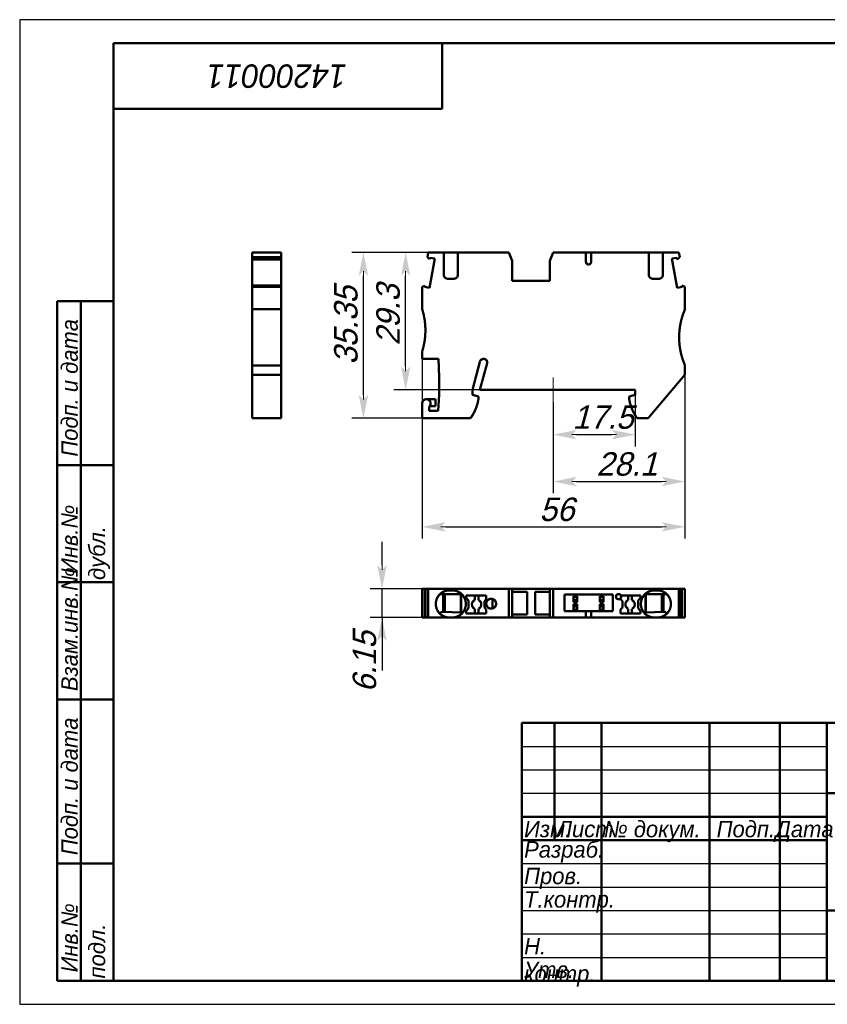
# Model space of a CAD drawing. Header units: millimetres. Extents: x 0 to 297, y 0 to 210.
# Tile 1 of 2: x 0 to 172, y 0 to 210. Entities that reach past the tile are written whole.
import ezdxf

# ---------------------------------------------------------------- set-up
doc = ezdxf.new("R2010")
doc.units = ezdxf.units.MM
doc.styles.add('TextStyle_1', font='T-FLEX Type A.TTF', dxfattribs={"oblique": 15, "height": 5})
doc.dimstyles.new('DIM_ST_1', dxfattribs={"dimtxt": 5, "dimasz": 5, "dimexe": 2.5, "dimexo": 0, "dimtad": 1, "dimrnd": 0.01, "dimdsep": 46, "dimtxsty": 'TextStyle_1', "dimblk": 'Arrow_3_C7_Status', "dimcen": 0.09, "dimclrd": 7, "dimclre": 7, "dimclrt": 7, "dimazin": 0, "dimtfac": 1, "dimtdec": 0, "dimtmove": 0, "dimatfit": 0, "dimldrblk": 'NONE', "dimfxl": 1, "dimtvp": 1, "dimtolj": 1, "dimarcsym": 0})
doc.dimstyles.new('DIM_ST_2', dxfattribs={"dimtxt": 5, "dimasz": 5, "dimexe": 2.5, "dimexo": 0, "dimtad": 1, "dimrnd": 0.01, "dimdsep": 46, "dimtxsty": 'TextStyle_1', "dimblk": 'Arrow_3_C7_Status', "dimcen": 0.09, "dimclrd": 7, "dimclre": 7, "dimclrt": 7, "dimazin": 0, "dimtfac": 1, "dimtdec": 0, "dimtmove": 0, "dimatfit": 0, "dimldrblk": 'NONE', "dimfxl": 1, "dimtvp": 1, "dimtolj": 1, "dimarcsym": 0})

# ---------------------------------------------------------------- blocks, each defined once
blk = doc.blocks.new('Arrow_3_C7_Status')
at = {"color": 7, "lineweight": 0, "flags": 128}
blk.add_lwpolyline([(-1, 0), (-0.8, 0)], dxfattribs=at)
at = {"color": 7}
blk.add_solid([(-1, -0.2), (0, 0), (-0.8, 0), (-1, 0.2)], dxfattribs=at)
blk = doc.blocks.new('*D5')
at = {"color": 7, "lineweight": -2}
for p, q in [((85.82, 137.62), (85.82, 99.3)), ((141.82, 134.22), (141.82, 99.3)), ((90.82, 101.8), (136.82, 101.8))]:
    blk.add_line(p, q, dxfattribs=at)
at = {"layer": 'Defpoints', "color": 0}
for p in [(85.82, 137.62), (141.82, 134.22), (141.82, 101.8)]:
    blk.add_point(p, dxfattribs=at)
at = {"color": 7, "lineweight": -2, "xscale": 5, "yscale": 5, "zscale": 5}
for p, rotation in [((85.82, 101.8), 180), ((141.82, 101.8), 360)]:
    blk.add_blockref('Arrow_3_C7_Status', p, dxfattribs=dict(at, rotation=rotation))
blk = doc.blocks.new('_None')
blk = doc.blocks.new('*D6')
at = {"color": 7, "lineweight": -2}
for p, q in [((93.42, 160.32), (79.79, 160.32)), ((82.29, 136.02), (82.29, 155.32)), ((98.12, 131.02), (79.79, 131.02))]:
    blk.add_line(p, q, dxfattribs=at)
at = {"layer": 'Defpoints', "color": 0}
for p in [(82.29, 160.32), (93.42, 160.32), (98.12, 131.02)]:
    blk.add_point(p, dxfattribs=at)
at = {"color": 7, "lineweight": -2, "xscale": 5, "yscale": 5, "zscale": 5}
for p, rotation in [((82.29, 160.32), 90), ((82.29, 131.02), 270)]:
    blk.add_blockref('Arrow_3_C7_Status', p, dxfattribs=dict(at, rotation=rotation))
blk = doc.blocks.new('*D7')
at = {"color": 7, "lineweight": -2}
for p, q in [((77.25, 93.61), (77.25, 98.61)), ((87.11, 88.61), (74.75, 88.61)), ((77.25, 82.46), (77.25, 88.61)), ((87.11, 82.46), (74.75, 82.46)), ((77.25, 82.46), (77.25, 71.15)), ((77.25, 77.46), (77.25, 72.46))]:
    blk.add_line(p, q, dxfattribs=at)
at = {"layer": 'Defpoints', "color": 0}
for p in [(77.25, 88.61), (87.11, 88.61), (87.11, 82.46)]:
    blk.add_point(p, dxfattribs=at)
at = {"color": 7, "lineweight": -2, "xscale": 5, "yscale": 5, "zscale": 5}
for p, rotation in [((77.25, 88.61), 270.0000000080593), ((77.25, 82.46), 90.00000000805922)]:
    blk.add_blockref('Arrow_3_C7_Status', p, dxfattribs=dict(at, rotation=rotation))
blk = doc.blocks.new('*D8')
at = {"color": 7, "lineweight": -2}
for p, q in [((141.82, 134.22), (141.82, 108.97)), ((113.72, 128.43), (113.72, 108.97)), ((118.72, 111.47), (136.82, 111.47))]:
    blk.add_line(p, q, dxfattribs=at)
at = {"layer": 'Defpoints', "color": 0}
for p in [(141.82, 134.22), (113.72, 128.43), (141.82, 111.47)]:
    blk.add_point(p, dxfattribs=at)
at = {"color": 7, "lineweight": -2, "xscale": 5, "yscale": 5, "zscale": 5, "rotation": 180}
blk.add_blockref('Arrow_3_C7_Status', (113.72, 111.47), dxfattribs=at)
at = {"color": 7, "lineweight": -2, "xscale": 5, "yscale": 5, "zscale": 5}
blk.add_blockref('Arrow_3_C7_Status', (141.82, 111.47), dxfattribs=at)
blk = doc.blocks.new('*D9')
at = {"color": 7, "lineweight": -2}
for p, q in [((131.22, 131.02), (131.22, 118.97)), ((113.72, 128.43), (113.72, 118.97)), ((118.72, 121.47), (126.22, 121.47))]:
    blk.add_line(p, q, dxfattribs=at)
at = {"layer": 'Defpoints', "color": 0}
for p in [(131.22, 131.02), (113.72, 128.43), (131.22, 121.47)]:
    blk.add_point(p, dxfattribs=at)
at = {"color": 7, "lineweight": -2, "xscale": 5, "yscale": 5, "zscale": 5, "rotation": 180}
blk.add_blockref('Arrow_3_C7_Status', (113.72, 121.47), dxfattribs=at)
at = {"color": 7, "lineweight": -2, "xscale": 5, "yscale": 5, "zscale": 5}
blk.add_blockref('Arrow_3_C7_Status', (131.22, 121.47), dxfattribs=at)
blk = doc.blocks.new('*D10')
at = {"color": 7, "lineweight": -2}
for p, q in [((93.42, 160.32), (70.79, 160.32)), ((73.29, 129.97), (73.29, 155.32)), ((85.82, 124.97), (70.79, 124.97))]:
    blk.add_line(p, q, dxfattribs=at)
at = {"layer": 'Defpoints', "color": 0}
for p in [(73.29, 160.32), (93.42, 160.32), (85.82, 124.97)]:
    blk.add_point(p, dxfattribs=at)
at = {"color": 7, "lineweight": -2, "xscale": 5, "yscale": 5, "zscale": 5}
for p, rotation in [((73.29, 160.32), 90), ((73.29, 124.97), 270)]:
    blk.add_blockref('Arrow_3_C7_Status', p, dxfattribs=dict(at, rotation=rotation))
blk = doc.blocks.new('_FR1Страница_1')
at = {"color": 7, "lineweight": 25, "flags": 128}
for points in [[(0, 210), (0, 0)], [(297, 210), (0, 210)], [(107, 55), (172, 55)], [(107, 50), (172, 50)], [(107, 45), (172, 45)], [(107, 30), (172, 30)], [(107, 25), (172, 25)], [(107, 20), (172, 20)], [(107, 15), (172, 15)], [(107, 10), (172, 10)], [(0, 0), (297, 0)]]:
    blk.add_lwpolyline(points, dxfattribs=at)
at = {"color": 7, "lineweight": 50, "flags": 128}
for points in [[(20, 5), (20, 205)], [(20, 205), (292, 205)], [(90, 191), (90, 205)], [(20, 191), (90, 191)], [(8, 5), (8, 150)], [(8, 150), (20, 150)], [(13, 150), (13, 5)], [(8, 115), (20, 115)], [(8, 90), (20, 90)], [(20, 65), (8, 65)], [(107, 5), (107, 60)], [(107, 60), (292, 60)], [(114, 60), (114, 35)], [(124, 60), (124, 5)], [(147, 60), (147, 5)], [(162, 60), (162, 5)], [(172, 60), (172, 5)], [(172, 45), (292, 45)], [(107, 40), (172, 40)], [(107, 35), (172, 35)], [(8, 30), (20, 30)], [(172, 20), (292, 20)], [(20, 5), (8, 5)], [(292, 5), (20, 5)]]:
    blk.add_lwpolyline(points, dxfattribs=at)
at = {"color": 7}
for s, insert, char_height, width, attachment_point, rotation in [('\\pl0.5;{\\fT-FLEX Type A|b0|i1;\\l14200011 \\P}', (55, 198), 5, 72.5, 5, 180), ('\\pl0.5;{\\fT-FLEX Type A|b0|i1;\\l Подп. и дата\\P}', (8.875, 115), 3.5, 36.75, 1, 90), ('\\pl0.5;{\\fT-FLEX Type A|b0|i1;\\l\\P}', (16.5, 132.5), 3.5, 36.75, 5, 90), ('\\pl0.5;{\\fT-FLEX Type A|b0|i1;\\l Инв.№ дубл.\\P}', (8.875, 90), 3.5, 26.75, 1, 90), ('\\pl0.5;{\\fT-FLEX Type A|b0|i1;\\l\\P}', (16.5, 102.5), 3.5, 26.75, 5, 90), ('\\pl0.5;{\\fT-FLEX Type A|b0|i1;\\l Взам.инв.№\\P}', (8.875, 65), 3.5, 26.75, 1, 90), ('\\pl0.5;{\\fT-FLEX Type A|b0|i1;\\l\\P}', (16.5, 77.5), 3.5, 26.75, 5, 90), ('\\pl0.5;{\\fT-FLEX Type A|b0|i1;\\l Подп. и дата\\P}', (8.875, 30), 3.5, 36.75, 1, 90), ('\\pl0.5;{\\fT-FLEX Type A|b0|i1;\\l\\P}', (16.5, 47.5), 3.5, 36.75, 5, 90), ('\\pl0.5;{\\fT-FLEX Type A|b0|i1;\\l Инв.№ подл.\\P}', (8.875, 5), 3.5, 26.75, 1, 90), ('\\pl0.5;{\\fT-FLEX Type A|b0|i1;\\l\\H0.857143x;\\P}', (16.5, 17.5), 3.5, 26.75, 5, 90)]:
    blk.add_mtext(s, dxfattribs=dict(at, insert=insert, char_height=char_height, width=width, attachment_point=attachment_point, rotation=rotation))
at = {"color": 7, "char_height": 3.5}
for s, insert, width, attachment_point in [('{\\fT-FLEX Type A|b0|i1;\\l\\P}', (110.5, 59.125), 8.75, 2), ('{\\fT-FLEX Type A|b0|i1;\\l\\P}', (114, 59.125), 11.75, 1), ('{\\fT-FLEX Type A|b0|i1;\\l \\P}', (124, 59.125), 24.75, 1), ('{\\fT-FLEX Type A|b0|i1;\\l\\P}', (162, 59.125), 11.75, 1), ('{\\fT-FLEX Type A|b0|i1;\\l\\fT-FLEX Type A|b0|i0;\\P}', (110.5, 54.125), 8.75, 2), ('{\\fT-FLEX Type A|b0|i1;\\l\\P}', (114, 54.125), 11.75, 1), ('{\\fT-FLEX Type A|b0|i1;\\l \\P}', (124, 54.125), 24.75, 1), ('{\\fT-FLEX Type A|b0|i1;\\l\\P}', (162, 54.125), 11.75, 1), ('{\\fT-FLEX Type A|b0|i1;\\l\\P}', (110.5, 49.125), 8.75, 2), ('{\\fT-FLEX Type A|b0|i1;\\l\\P}', (114, 49.125), 11.75, 1), ('{\\fT-FLEX Type A|b0|i1;\\l \\P}', (124, 49.125), 24.75, 1), ('{\\fT-FLEX Type A|b0|i1;\\l\\P}', (162, 49.125), 11.75, 1), ('{\\fT-FLEX Type A|b0|i1;\\l \\P}', (110.5, 44.125), 8.75, 2), ('{\\fT-FLEX Type A|b0|i1;\\l\\P}', (114, 44.125), 11.75, 1), ('{\\fT-FLEX Type A|b0|i1;\\l \\P}', (124, 44.125), 24.75, 1), ('{\\fT-FLEX Type A|b0|i1;\\l\\P}', (162, 44.125), 11.75, 1), ('\\pl0.5;{\\fT-FLEX Type A|b0|i1;\\lИзм.\\H0.857143x;\\P}', (107, 39.125), 8.75, 1), ('\\pl0.5;{\\fT-FLEX Type A|b0|i1;\\lЛист\\fT-FLEX Type A|b0|i0;\\H0.857143x;\\P}', (114, 39.125), 11.75, 1), ('\\pl0.5;{\\fT-FLEX Type A|b0|i1;\\l№ докум.\\P}', (124, 39.125), 24.75, 1), ('\\pl0.5;{\\fT-FLEX Type A|b0|i1;\\lПодп.\\P}', (154.5, 39.125), 16.75, 2), ('\\pl0.5;{\\fT-FLEX Type A|b0|i1;\\lДата\\fT-FLEX Type A|b0|i0;\\H0.857143x;\\P}', (167, 39.125), 11.75, 2), ('\\pl0.5;{\\fT-FLEX Type A|b0|i1;\\lРазраб.\\P}', (107, 32.5), 18.75, 4), ('\\pl0.5;{\\fT-FLEX Type A|b0|i1;\\l\\P}', (124, 34.125), 24.75, 1), ('\\pl0.5;{\\fT-FLEX Type A|b0|i1;\\l\\H0.857143x;\\P}', (162, 34.125), 11.75, 1), ('\\pl0.5;{\\fT-FLEX Type A|b0|i1;\\lПров.\\P}', (107, 29.125), 18.75, 1), ('\\pl0.5;{\\fT-FLEX Type A|b0|i1;\\l\\P}', (124, 29.125), 24.75, 1), ('\\pl0.5;{\\fT-FLEX Type A|b0|i1;\\l\\P}', (162, 29.125), 11.75, 1), ('\\pl0.5;{\\fT-FLEX Type A|b0|i1;\\lТ.контр.\\P}', (107, 24.125), 18.75, 1), ('\\pl0.5;{\\fT-FLEX Type A|b0|i1;\\l\\P}', (124, 24.125), 24.75, 1), ('\\pl0.5;{\\fT-FLEX Type A|b0|i1;\\l\\H0.857143x;\\P}', (162, 24.125), 11.75, 1), ('\\pl0.5;{\\fT-FLEX Type A|b0|i1;\\l\\P}', (107, 19.125), 18.75, 1), ('\\pl0.5;{\\fT-FLEX Type A|b0|i1;\\l\\P}', (124, 19.125), 24.75, 1), ('\\pl0.5;{\\fT-FLEX Type A|b0|i1;\\l\\P}', (162, 19.125), 11.75, 1), ('\\pl0.5;{\\fT-FLEX Type A|b0|i1;\\lН. контр.\\P}', (107, 14.125), 18.75, 1), ('\\pl0.5;{\\fT-FLEX Type A|b0|i1;\\l\\P}', (124, 14.125), 24.75, 1), ('\\pl0.5;{\\fT-FLEX Type A|b0|i1;\\l\\H0.857143x;\\P}', (162, 14.125), 11.75, 1), ('\\pl0.5;{\\fT-FLEX Type A|b0|i1;\\lУтв.\\P}', (107, 9.125), 18.75, 1), ('\\pl0.5;{\\fT-FLEX Type A|b0|i1;\\l\\P}', (124, 9.125), 24.75, 1), ('\\pl0.5;{\\fT-FLEX Type A|b0|i1;\\l\\H0.857143x;\\P}', (162, 9.125), 11.75, 1)]:
    blk.add_mtext(s, dxfattribs=dict(at, insert=insert, width=width, attachment_point=attachment_point))
blk = doc.blocks.new('Страница_1')
at = {"color": 7, "lineweight": 50, "flags": 128}
for points in [[(55.745, 160.324), (49.595, 160.324)], [(49.595, 160.324), (49.595, 159.321)], [(55.745, 159.321), (55.745, 160.324)], [(86.929, 159.321), (87.106, 160.324)], [(87.106, 160.324), (90.416, 160.324)], [(90.416, 155.574), (90.416, 160.324)], [(91.616, 160.324), (90.416, 160.324)], [(92.216, 160.324), (91.616, 160.324)], [(93.416, 160.324), (92.216, 160.324)], [(93.416, 160.324), (104.277, 160.324)], [(93.416, 160.324), (93.416, 155.574)], [(105.016, 158.574), (104.277, 160.324)], [(113.016, 158.574), (113.756, 160.324)], [(113.756, 160.324), (120.716, 160.324)], [(120.716, 158.324), (120.716, 160.324)], [(121.788, 160.324), (120.745, 160.324)], [(121.816, 160.324), (121.816, 158.324)], [(121.816, 160.324), (134.116, 160.324)], [(134.116, 155.574), (134.116, 160.324)], [(134.116, 160.324), (135.316, 160.324)], [(135.916, 160.324), (135.316, 160.324)], [(135.916, 160.324), (137.116, 160.324)], [(137.116, 155.574), (137.116, 160.324)], [(137.116, 160.324), (140.527, 160.324)], [(140.527, 160.324), (140.704, 159.321)], [(49.595, 158.855), (49.595, 159.321)], [(49.595, 159.321), (55.745, 159.321)], [(49.595, 158.855), (55.745, 158.855)], [(49.595, 158.85), (49.595, 153.279)], [(55.745, 159.321), (55.745, 158.855)], [(55.745, 153.279), (55.745, 158.85)], [(86.929, 159.321), (87.398, 158.928)], [(87.398, 158.928), (87.445, 159.196)], [(87.401, 152.781), (88.499, 159.01)], [(87.445, 159.196), (88.499, 159.01)], [(105.016, 154.274), (105.016, 158.574)], [(113.016, 154.274), (113.016, 158.574)], [(139.034, 159.01), (140.088, 159.196)], [(139.034, 159.01), (140.132, 152.781)], [(140.088, 159.196), (140.148, 158.855)], [(140.148, 158.855), (140.704, 159.321)], [(90.416, 155.574), (90.436, 155.395), (90.493, 155.224), (90.584, 155.068), (90.703, 154.933), (90.845, 154.823), (91.006, 154.741), (91.179, 154.691), (91.358, 154.674)], [(92.475, 154.674), (92.654, 154.691), (92.827, 154.741), (92.988, 154.823), (93.13, 154.933), (93.249, 155.068), (93.34, 155.224), (93.397, 155.395), (93.416, 155.574)], [(135.058, 154.674), (134.879, 154.691), (134.706, 154.741), (134.545, 154.823), (134.403, 154.933), (134.284, 155.068), (134.193, 155.224), (134.136, 155.395), (134.116, 155.574)], [(137.116, 155.574), (137.097, 155.395), (137.04, 155.224), (136.949, 155.068), (136.83, 154.933), (136.688, 154.823), (136.527, 154.741), (136.354, 154.691), (136.175, 154.674)], [(91.616, 154.674), (91.358, 154.674)], [(91.616, 154.674), (92.216, 154.674)], [(91.616, 154.674), (92.216, 154.674)], [(92.475, 154.674), (92.216, 154.674)], [(92.216, 154.674), (92.474, 154.674)], [(105.016, 154.274), (113.016, 154.274)], [(135.316, 154.674), (134.968, 154.674)], [(135.058, 154.674), (135.316, 154.674)], [(135.916, 154.674), (135.316, 154.674)], [(135.916, 154.674), (135.316, 154.674)], [(135.916, 154.674), (136.175, 154.674)], [(49.595, 153.274), (49.595, 153.025)], [(49.595, 153.274), (55.745, 153.274)], [(49.595, 153.025), (49.595, 148.224)], [(49.595, 153.025), (55.745, 153.025)], [(55.745, 153.274), (55.745, 153.025)], [(55.745, 148.224), (55.745, 153.025)], [(85.816, 153.025), (86.394, 153.235)], [(85.816, 148.224), (85.816, 153.025)], [(86.394, 153.235), (86.347, 152.967)], [(87.401, 152.781), (86.347, 152.967)], [(141.186, 152.967), (140.132, 152.781)], [(141.132, 153.274), (141.816, 153.025)], [(141.186, 152.967), (141.132, 153.274)], [(141.816, 153.025), (141.816, 148.224)], [(55.745, 148.224), (49.595, 148.224)], [(49.595, 148.224), (49.595, 136.224)], [(55.745, 148.224), (55.745, 136.224)], [(85.816, 137.624), (85.816, 139.224)], [(85.816, 137.624), (89.262, 137.624)], [(89.262, 137.624), (89.416, 133.7)], [(98.126, 137.031), (96.516, 131.024)], [(99.645, 136.727), (98.116, 131.024)], [(99.645, 136.727), (99.669, 136.908)], [(49.595, 134.224), (49.595, 136.224)], [(49.595, 136.224), (55.745, 136.224)], [(55.745, 136.224), (55.745, 134.224)], [(141.816, 134.224), (141.816, 136.224)], [(55.745, 134.224), (49.595, 134.224)], [(49.595, 124.974), (49.595, 134.224)], [(55.745, 134.224), (55.745, 124.974)], [(89.416, 133.7), (89.416, 130.024)], [(134.003, 124.974), (141.816, 134.224)], [(96.516, 129.924), (96.516, 131.024)], [(98.116, 131.024), (131.216, 131.024)], [(131.216, 131.024), (131.216, 129.924)], [(85.816, 128.124), (85.816, 124.974)], [(86.716, 129.024), (88.616, 129.024)], [(88.616, 129.024), (88.616, 127.567)], [(89.416, 130.024), (89.216, 126.524)], [(96.516, 129.924), (97.816, 129.575)], [(97.816, 129.124), (97.816, 129.575)], [(129.916, 129.575), (131.216, 129.924)], [(129.916, 129.575), (129.916, 129.124)], [(87.316, 126.524), (87.316, 127.453)], [(89.216, 126.524), (87.316, 126.524)], [(88.616, 127.567), (87.424, 127.567)], [(49.595, 124.974), (55.745, 124.974)], [(96.122, 124.974), (85.816, 124.974)], [(134.003, 124.974), (131.611, 124.974)], [(85.816, 88.611), (86.394, 88.611)], [(85.816, 88.611), (85.816, 82.461)], [(86.394, 82.461), (86.394, 88.611)], [(86.399, 88.611), (86.924, 88.611)], [(86.929, 82.461), (86.929, 88.611)], [(87.106, 88.611), (86.929, 88.611)], [(104.277, 88.611), (87.106, 88.611)], [(87.106, 82.461), (87.106, 88.611)], [(92.216, 88.261), (91.616, 88.261)], [(104.277, 82.461), (104.277, 88.611)], [(104.277, 88.611), (105.016, 88.611)], [(105.016, 88.611), (105.016, 82.461)], [(113.016, 88.611), (105.016, 88.611)], [(113.756, 88.611), (113.016, 88.611)], [(113.016, 88.611), (113.016, 82.461)], [(113.756, 82.461), (113.756, 88.611)], [(113.756, 88.611), (140.527, 88.611)], [(135.916, 88.261), (135.316, 88.261)], [(140.527, 88.611), (140.527, 82.461)], [(140.704, 88.611), (140.527, 88.611)], [(140.704, 82.461), (140.704, 88.611)], [(141.127, 88.611), (140.709, 88.611)], [(141.132, 88.611), (141.816, 88.611)], [(141.132, 82.461), (141.132, 88.611)], [(141.816, 82.461), (141.816, 88.611)], [(89.616, 87.461), (92.216, 87.461)], [(90.266, 87.461), (90.266, 83.681)], [(90.416, 83.676), (90.416, 87.461)], [(90.416, 83.676), (90.416, 87.461)], [(90.666, 83.668), (90.666, 87.461)], [(90.666, 87.461), (90.666, 83.668)], [(92.216, 87.461), (94.154, 87.461)], [(94.047, 83.553), (94.047, 87.461)], [(95.166, 87.186), (99.466, 87.186)], [(95.166, 86.675), (95.166, 87.186)], [(95.666, 86.079), (95.166, 86.675)], [(97.016, 87.186), (97.016, 86.177)], [(97.816, 86.177), (97.816, 87.186)], [(99.466, 86.368), (99.066, 85.968)], [(99.466, 87.186), (99.466, 86.368)], [(100.82, 84.406), (100.82, 86.416)], [(108.166, 87.961), (105.016, 87.961)], [(108.166, 83.111), (108.166, 87.961)], [(113.016, 87.961), (109.866, 87.961)], [(109.866, 87.961), (109.866, 83.111)], [(116.116, 87.361), (116.116, 83.811)], [(126.416, 87.361), (116.116, 87.361)], [(118.066, 86.891), (118.066, 87.039)], [(118.866, 87.039), (118.066, 87.039)], [(118.066, 86.891), (118.866, 86.891)], [(118.066, 86.262), (118.066, 86.891)], [(118.066, 86.262), (118.866, 86.262)], [(118.066, 86.262), (118.066, 85.761)], [(118.866, 87.039), (118.866, 86.891)], [(118.866, 86.891), (118.866, 86.262)], [(118.866, 85.869), (118.866, 86.262)], [(124.466, 87.039), (123.666, 87.039)], [(123.666, 86.891), (123.666, 87.039)], [(123.666, 86.891), (124.466, 86.891)], [(123.666, 86.262), (123.666, 86.891)], [(123.666, 86.262), (123.666, 85.869)], [(123.666, 86.262), (124.466, 86.262)], [(124.466, 86.891), (124.466, 87.039)], [(124.466, 86.891), (124.466, 86.262)], [(124.466, 85.869), (124.466, 86.262)], [(126.416, 83.811), (126.416, 87.361)], [(128.066, 86.533), (128.066, 86.368)], [(128.066, 86.368), (128.466, 85.968)], [(132.366, 87.186), (128.143, 87.186)], [(129.716, 87.186), (129.716, 86.177)], [(130.516, 86.177), (130.516, 87.186)], [(131.866, 86.079), (132.366, 86.675)], [(132.366, 86.675), (132.366, 87.186)], [(135.316, 87.461), (133.379, 87.461)], [(133.486, 83.553), (133.486, 87.461)], [(137.916, 87.461), (135.316, 87.461)], [(136.866, 83.668), (136.866, 87.461)], [(137.116, 83.676), (137.116, 87.461)], [(137.266, 87.461), (137.266, 83.681)], [(95.166, 83.847), (95.666, 84.443)], [(95.666, 84.443), (95.666, 86.079)], [(97.016, 84.344), (97.016, 83.336)], [(97.816, 83.336), (97.816, 84.344)], [(99.066, 85.968), (99.066, 84.607)], [(99.066, 84.607), (99.466, 84.207)], [(99.466, 84.207), (99.466, 83.336)], [(118.066, 85.761), (118.866, 85.761)], [(118.066, 85.31), (118.066, 84.81)], [(118.066, 85.31), (118.866, 85.31)], [(118.066, 84.18), (118.066, 84.81)], [(118.866, 84.81), (118.066, 84.81)], [(118.866, 84.18), (118.066, 84.18)], [(118.066, 84.033), (118.066, 84.18)], [(118.066, 84.033), (118.866, 84.033)], [(118.866, 85.761), (118.866, 85.869)], [(118.866, 84.81), (118.866, 85.31)], [(118.866, 84.81), (118.866, 84.18)], [(118.866, 84.18), (118.866, 84.033)], [(123.666, 85.869), (123.666, 85.761)], [(123.666, 85.761), (124.466, 85.761)], [(123.666, 85.31), (123.666, 84.81)], [(123.666, 85.31), (124.466, 85.31)], [(124.466, 84.81), (123.666, 84.81)], [(123.666, 84.18), (123.666, 84.81)], [(124.466, 84.18), (123.666, 84.18)], [(123.666, 84.033), (123.666, 84.18)], [(123.666, 84.033), (124.466, 84.033)], [(124.466, 85.761), (124.466, 85.869)], [(124.466, 84.81), (124.466, 85.31)], [(124.466, 84.81), (124.466, 84.18)], [(124.466, 84.033), (124.466, 84.18)], [(128.466, 84.607), (128.066, 84.207)], [(128.066, 84.207), (128.066, 83.336)], [(128.466, 85.968), (128.466, 84.607)], [(129.716, 84.344), (129.716, 83.336)], [(130.516, 83.336), (130.516, 84.344)], [(131.866, 84.443), (131.866, 86.079)], [(132.366, 83.847), (131.866, 84.443)], [(85.816, 82.461), (86.394, 82.461)], [(86.924, 82.461), (86.399, 82.461)], [(86.929, 82.461), (87.106, 82.461)], [(87.106, 82.461), (90.416, 82.461)], [(89.948, 83.692), (89.566, 83.31)], [(89.948, 83.692), (92.216, 83.615)], [(90.416, 82.461), (91.358, 82.461)], [(91.616, 82.461), (91.358, 82.461)], [(91.616, 82.461), (92.216, 82.461)], [(92.216, 83.615), (94.151, 83.55)], [(92.475, 82.461), (92.216, 82.461)], [(92.475, 82.461), (93.416, 82.461)], [(93.416, 82.461), (104.277, 82.461)], [(95.166, 83.336), (95.166, 83.847)], [(99.466, 83.336), (95.166, 83.336)], [(105.016, 82.461), (104.277, 82.461)], [(105.016, 83.111), (108.166, 83.111)], [(105.016, 82.461), (113.016, 82.461)], [(109.866, 83.111), (113.016, 83.111)], [(113.016, 82.461), (113.756, 82.461)], [(113.756, 82.461), (120.716, 82.461)], [(116.116, 83.811), (120.716, 83.811)], [(120.716, 83.811), (121.816, 83.811)], [(120.716, 83.811), (120.716, 82.461)], [(120.716, 82.461), (121.816, 82.461)], [(121.816, 83.811), (126.416, 83.811)], [(121.816, 82.461), (121.816, 83.811)], [(121.816, 82.461), (134.116, 82.461)], [(128.066, 83.336), (132.366, 83.336)], [(132.366, 83.336), (132.366, 83.847)], [(135.316, 83.615), (133.382, 83.55)], [(135.058, 82.461), (134.122, 82.461)], [(135.058, 82.461), (135.316, 82.461)], [(137.585, 83.692), (135.316, 83.615)], [(135.916, 82.461), (135.316, 82.461)], [(135.916, 82.461), (136.175, 82.461)], [(137.116, 82.461), (136.175, 82.461)], [(137.116, 82.461), (140.527, 82.461)], [(137.585, 83.692), (137.967, 83.31)], [(140.527, 82.461), (140.704, 82.461)], [(141.127, 82.461), (140.709, 82.461)], [(141.132, 82.461), (141.816, 82.461)]]:
    blk.add_lwpolyline(points, dxfattribs=at)
at = {"color": 7, "linetype": 'Continuous', "lineweight": 50, "const_width": 0.5}
for points in [[(120.716, 158.324, 1), (121.816, 158.324, 1)], [(86.507, 143.724, 0.0763208), (85.816, 148.224, 0.0763208)], [(141.816, 148.224, 0.2087122), (141.816, 136.224, 0.2087122)], [(85.816, 139.224, 0.0763208), (86.507, 143.724, 0.0763208)], [(99.128, 137.59, 0.4228448), (98.126, 137.031, 0.4228448)], [(99.669, 136.908, 0.348234), (99.128, 137.59, 0.348234)], [(87.616, 128.124, 1), (85.816, 128.124, 1)], [(87.316, 127.453, 0.2134217), (87.616, 128.124, 0.2134217)], [(96.122, 124.974, 0.1196559), (97.816, 129.124, 0.1196559)], [(129.916, 129.124, 0.1196559), (131.611, 124.974, 0.1196559)], [(91.616, 88.261, 0.74296), (90.013, 82.944, 0.74296)], [(95.116, 85.361, 0.4142132), (92.216, 88.261, 0.4142132)], [(135.316, 88.261, 0.4142136), (132.416, 85.361, 0.4142136)], [(135.316, 88.261, 0.4142136), (132.416, 85.361, 0.4142136)], [(137.519, 82.944, 0.74296), (135.916, 88.261, 0.74296)], [(94.154, 87.461, 0.0028389), (94.14, 85.361, 0.0028389)], [(97.016, 86.177, 0.6546537), (97.016, 84.344, 0.6546537)], [(97.816, 84.344, 0.6546537), (97.816, 86.177, 0.6546537)], [(101.566, 85.411, 1), (99.466, 85.411, 1)], [(128.143, 87.186, 0.767327), (127.116, 86.911, 0.767327)], [(127.116, 86.911, 0.6786955), (128.066, 86.533, 0.6786955)], [(128.066, 86.533, 0.1914013), (128.216, 86.911, 0.1914013)], [(128.216, 86.911, 0.1316525), (128.143, 87.186, 0.1316525)], [(129.716, 86.177, 0.6546537), (129.716, 84.344, 0.6546537)], [(131.116, 85.261, 0.2982166), (130.516, 86.177, 0.2982166)], [(133.393, 85.361, 0.0028395), (133.379, 87.461, 0.0028395)], [(93.819, 82.944, 0.2513844), (95.116, 85.361, 0.2513844)], [(94.14, 85.361, 0.0026461), (94.151, 83.55, 0.0026461)], [(99.466, 85.411, 1), (101.566, 85.411, 1)], [(130.516, 84.344, 0.2982166), (131.116, 85.261, 0.2982166)], [(132.416, 85.361, 0.2513844), (133.713, 82.944, 0.2513844)], [(132.416, 85.361, 0.3880366), (135.055, 82.473, 0.3880366)], [(133.382, 83.55, 0.0026463), (133.393, 85.361, 0.0026463)], [(90.416, 82.461, 0.1460709), (90.013, 82.944, 0.1460709)], [(90.013, 82.944, 0.1245059), (91.355, 82.473, 0.1245059)], [(91.355, 82.473, 0.0225521), (91.616, 82.461, 0.0225521)], [(92.216, 82.461, 0.0225521), (92.478, 82.473, 0.0225521)], [(92.478, 82.473, 0.1245059), (93.819, 82.944, 0.1245059)], [(93.819, 82.944, 0.1460709), (93.416, 82.461, 0.1460709)], [(133.713, 82.944, 0.124507), (135.055, 82.473, 0.124507)], [(134.116, 82.461, 0.1460709), (133.713, 82.944, 0.1460709)], [(134.116, 82.461, 0.1460709), (133.713, 82.944, 0.1460709)], [(135.055, 82.473, 0.0225521), (135.316, 82.461, 0.0225521)], [(135.916, 82.461, 0.0225521), (136.178, 82.473, 0.0225521)], [(136.178, 82.473, 0.124507), (137.519, 82.944, 0.124507)], [(137.519, 82.944, 0.1460709), (137.116, 82.461, 0.1460709)]]:
    blk.add_lwpolyline(points, format="xyb", dxfattribs=at)
at = {"color": 7, "lineweight": 18, "flags": 128}
blk.add_lwpolyline([(113.716, 133.639), (113.716, 128.429)], dxfattribs=at)
blk.add_lwpolyline([(113.716, 133.639), (113.716, 128.429)], dxfattribs=at)
blk.add_blockref('_FR1Страница_1', (0.04, -0.03))
at = {"color": 7, "style": 'TextStyle_1', "oblique": 15}
for s, p in [('29.3', (81.036, 140.494)), ('35.35', (72.036, 136.394)), ('6.15', (75.996, 66.501))]:
    blk.add_text(s, height=5, rotation=90, dxfattribs=at).set_placement(p)
for s, p in [('17.5', (117.821, 122.719)), ('28.1', (122.944, 112.719)), ('56', (110.779, 103.049))]:
    blk.add_text(s, height=5, dxfattribs=at).set_placement(p)
for base, p1, p2, picture, middle in [((73.286, 160.324), (85.816, 124.974), (93.416, 160.324), '*D10', (73.286, 142.649)), ((82.286, 160.324), (98.116, 131.024), (93.416, 160.324), '*D6', (82.286, 145.674)), ((77.246, 88.611), (87.106, 82.461), (87.106, 88.611), '*D7', (77.246, 71.146))]:
    dim = blk.add_linear_dim(base=base, p1=p1, p2=p2, angle=90, text=' ', dimstyle='DIM_ST_1')
    dim.commit()
    dim.dimension.update_dxf_attribs({"geometry": picture, "text_midpoint": middle, "dimtype": 160})
for base, p1, p2, dimstyle, picture, middle in [((141.816, 101.799), (85.816, 137.624), (141.816, 134.224), 'DIM_ST_1', '*D5', (113.816, 101.799)), ((141.816, 111.469), (113.716, 128.429), (141.816, 134.224), 'DIM_ST_1', '*D8', (127.766, 111.469)), ((131.216, 121.469), (113.716, 128.429), (131.216, 131.024), 'DIM_ST_2', '*D9', (122.466, 121.469))]:
    dim = blk.add_linear_dim(base=base, p1=p1, p2=p2, text=' ', dimstyle=dimstyle)
    dim.commit()
    dim.dimension.update_dxf_attribs({"geometry": picture, "text_midpoint": middle, "dimtype": 160})

msp = doc.modelspace()

# ---------------------------------------------------------------- block references
msp.add_blockref('Страница_1', (0, 0))

doc.saveas('drawing.dxf')
